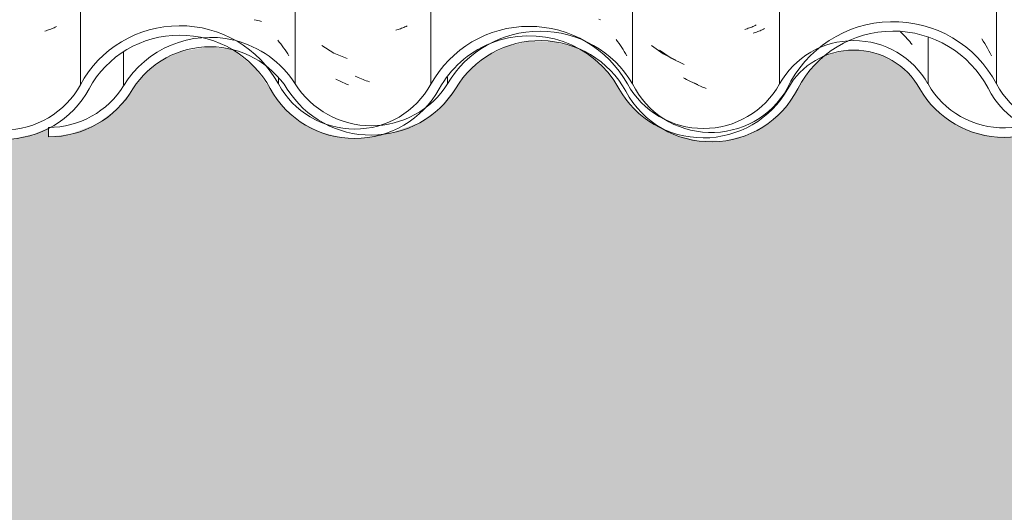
# Model space of a CAD drawing. Header units: metres. Extents: x 10.2 to 107.4, y -18.3 to 5.6.
# Tile 28 of 256: x 13.057 to 13.574, y 2.65 to 2.908. Entities that reach past the tile are written whole.
import ezdxf

# ---------------------------------------------------------------- set-up
doc = ezdxf.new("R2010")
doc.units = ezdxf.units.M
for name, color, linetype, lineweight in [('A-DETL-GENF', 7, 'Continuous', 5), ('A-GLAZ-CWMG', 7, 'Continuous', 5), ('A-WALL', 7, 'Continuous', 5)]:
    doc.layers.add(name, color=color, linetype=linetype, lineweight=lineweight)

# ---------------------------------------------------------------- blocks, each defined once
blk = doc.blocks.new('FP_97-FACHADA 03')
at = {"layer": 'A-GLAZ-CWMG', "color": 9, "true_color": 0xc0c0c0}
for p, q in [((13.07363, 2.90317), (13.07303, 2.90294)), ((13.07423, 2.90341), (13.07363, 2.90317)), ((13.07482, 2.90365), (13.07423, 2.90341)), ((13.07539, 2.90391), (13.07482, 2.90365)), ((13.07596, 2.90418), (13.07539, 2.90391)), ((13.07652, 2.90446), (13.07596, 2.90418)), ((13.07117, 2.90233), (13.07053, 2.90215)), ((13.0718, 2.90252), (13.07117, 2.90233)), ((13.07242, 2.90273), (13.0718, 2.90252)), ((13.07303, 2.90294), (13.07242, 2.90273))]:
    blk.add_line(p, q, dxfattribs=at)
blk = doc.blocks.new('FP_99-FACHADA 03')
at = {"layer": 'A-GLAZ-CWMG', "color": 9, "true_color": 0xc0c0c0}
for p, q in [((13.2564, 2.90314), (13.25578, 2.90293)), ((13.25701, 2.90336), (13.2564, 2.90314)), ((13.25762, 2.90358), (13.25701, 2.90336)), ((13.25821, 2.90382), (13.25762, 2.90358)), ((13.2588, 2.90407), (13.25821, 2.90382)), ((13.25938, 2.90433), (13.2588, 2.90407)), ((13.25995, 2.9046), (13.25938, 2.90433)), ((13.26051, 2.90488), (13.25995, 2.9046)), ((13.25515, 2.90274), (13.25452, 2.90256)), ((13.25578, 2.90293), (13.25515, 2.90274)), ((13.2239, 2.87654), (13.22317, 2.87693)), ((13.22463, 2.87616), (13.2239, 2.87654)), ((13.22537, 2.8758), (13.22463, 2.87616)), ((13.22611, 2.87545), (13.22537, 2.8758)), ((13.22685, 2.87511), (13.22611, 2.87545)), ((13.22759, 2.87479), (13.22685, 2.87511)), ((13.22834, 2.87448), (13.22759, 2.87479)), ((13.22909, 2.87419), (13.22834, 2.87448)), ((13.22983, 2.87391), (13.22909, 2.87419))]:
    blk.add_line(p, q, dxfattribs=at)
blk = doc.blocks.new('FP_101-FACHADA 03')
at = {"layer": 'A-GLAZ-CWMG', "color": 9, "true_color": 0xc0c0c0}
for p, q in [((13.43828, 2.90317), (13.43765, 2.90298)), ((13.43891, 2.90336), (13.43828, 2.90317)), ((13.43953, 2.90357), (13.43891, 2.90336)), ((13.44014, 2.90379), (13.43953, 2.90357)), ((13.44074, 2.90402), (13.44014, 2.90379)), ((13.44134, 2.90426), (13.44074, 2.90402)), ((13.44192, 2.90451), (13.44134, 2.90426)), ((13.4425, 2.90477), (13.44192, 2.90451)), ((13.44307, 2.90504), (13.4425, 2.90477)), ((13.44363, 2.90532), (13.44307, 2.90504)), ((13.38873, 2.89464), (13.39477, 2.89022)), ((13.39477, 2.89022), (13.40152, 2.88697)), ((13.4063, 2.8772), (13.40557, 2.8776)), ((13.40703, 2.87681), (13.4063, 2.8772)), ((13.40777, 2.87644), (13.40703, 2.87681)), ((13.4085, 2.87608), (13.40777, 2.87644)), ((13.40924, 2.87574), (13.4085, 2.87608)), ((13.40999, 2.87541), (13.40924, 2.87574)), ((13.41073, 2.87509), (13.40999, 2.87541)), ((13.41148, 2.87479), (13.41073, 2.87509)), ((13.41223, 2.8745), (13.41148, 2.87479)), ((13.41298, 2.87422), (13.41223, 2.8745))]:
    blk.add_line(p, q, dxfattribs=at)
blk = doc.blocks.new('FP_102-FACHADA 03')
at = {"layer": 'A-GLAZ-CWMG', "color": 9, "true_color": 0xc0c0c0}
for p, q in [((13.51944, 2.90165), (13.52014, 2.90097)), ((13.52014, 2.90097), (13.52084, 2.90028)), ((13.52084, 2.90028), (13.52153, 2.89957)), ((13.52153, 2.89957), (13.52221, 2.89886)), ((13.52221, 2.89886), (13.52288, 2.89812)), ((13.52288, 2.89812), (13.52354, 2.89738)), ((13.52354, 2.89738), (13.52419, 2.89662)), ((13.52419, 2.89662), (13.52483, 2.89586)), ((13.52483, 2.89586), (13.52546, 2.89508))]:
    blk.add_line(p, q, dxfattribs=at)
blk = doc.blocks.new('Rectangular Mullion - Telha Fibrocimento - Ondulada-V91-FACHADA 03')
at = {"layer": 'A-GLAZ-CWMG'}
for p, q in [((13.08911, 2.87402), (13.08911, 3.31052)), ((13.27299, 2.87428), (13.27299, 3.31078)), ((13.45592, 2.87441), (13.45592, 3.31091)), ((13.53379, 2.87441), (13.53379, 2.89891)), ((13.19307, 2.87441), (13.19307, 2.87728))]:
    blk.add_line(p, q, dxfattribs=at)
for centre, major_axis, start_param, end_param in [((13.1412, 2.84657), (0.05902, 0), 0.497168, 2.651943), ((13.32457, 2.84657), (0.05869, 0), 0.500225, 2.643944), ((13.32457, 2.84657), (0.05369, 0), 0.502013, 1.963825), ((13.1412, 2.84657), (0.05402, 0), 0.495792, 2.647005), ((13.32457, 2.84657), (0.05369, 0), 1.97117, 2.643685), ((13.49485, 2.85318), (0.04446, 0), 0.503915, 2.637678), ((13.49485, 2.85318), (0.03946, 0), 0.501216, 2.640377), ((13.04918, 2.89522), (0.05032, 0), 3.622189, 5.79602), ((13.04918, 2.89522), (0.04532, 0), 3.624607, 5.790408), ((13.23307, 2.89569), (0.04542, 0), 3.635147, 5.786308), ((13.41599, 2.8962), (0.0506, 0), 3.643606, 5.776805), ((13.41599, 2.8962), (0.0456, 0), 3.645908, 5.77887), ((13.57371, 2.89674), (0.04586, 0), 3.656214, 5.798286), ((13.23307, 2.89569), (0.05042, 0), 3.63698, 5.786507), ((13.57371, 2.89674), (0.05086, 0), 3.657256, 5.767522)]:
    blk.add_ellipse(centre, major_axis=major_axis, ratio=0.988936, start_param=start_param, end_param=end_param, dxfattribs=at)
for name in ['FP_102-FACHADA 03', 'FP_97-FACHADA 03', 'FP_99-FACHADA 03', 'FP_101-FACHADA 03']:
    blk.add_blockref(name, (0, 0), dxfattribs=at)
blk = doc.blocks.new('FP_105-FACHADA 03')
at = {"layer": 'A-GLAZ-CWMG', "color": 9, "true_color": 0xc0c0c0}
for p, q in [((13.18033, 2.90809), (13.18128, 2.90789)), ((13.18128, 2.90789), (13.18222, 2.90768)), ((13.18222, 2.90768), (13.18315, 2.90745)), ((13.18315, 2.90745), (13.18407, 2.9072)), ((13.1927, 2.89736), (13.19348, 2.89638)), ((13.19348, 2.89638), (13.19425, 2.89539)), ((13.19425, 2.89539), (13.195, 2.89439)), ((13.195, 2.89439), (13.19574, 2.89337)), ((13.19574, 2.89337), (13.19647, 2.89234)), ((13.19647, 2.89234), (13.19718, 2.89129)), ((13.19718, 2.89129), (13.19787, 2.89023)), ((13.19787, 2.89023), (13.19855, 2.88915))]:
    blk.add_line(p, q, dxfattribs=at)
blk = doc.blocks.new('FP_106-FACHADA 03')
at = {"layer": 'A-GLAZ-CWMG', "color": 9, "true_color": 0xc0c0c0}
for p, q in [((13.21582, 2.89455), (13.22216, 2.89052)), ((13.22216, 2.89052), (13.22912, 2.88768)), ((13.23408, 2.87814), (13.23326, 2.87853)), ((13.23491, 2.87776), (13.23408, 2.87814)), ((13.23574, 2.87739), (13.23491, 2.87776)), ((13.23657, 2.87704), (13.23574, 2.87739)), ((13.2374, 2.87671), (13.23657, 2.87704)), ((13.23824, 2.87639), (13.2374, 2.87671)), ((13.23907, 2.87609), (13.23824, 2.87639)), ((13.23991, 2.87581), (13.23907, 2.87609)), ((13.24075, 2.87554), (13.23991, 2.87581))]:
    blk.add_line(p, q, dxfattribs=at)
blk = doc.blocks.new('FP_107-FACHADA 03')
at = {"layer": 'A-GLAZ-CWMG', "color": 9, "true_color": 0xc0c0c0}
for p, q in [((13.3611, 2.90834), (13.36198, 2.90804)), ((13.37021, 2.89771), (13.37096, 2.89669)), ((13.37096, 2.89669), (13.37169, 2.89566)), ((13.37169, 2.89566), (13.3724, 2.89462)), ((13.3724, 2.89462), (13.3731, 2.89357)), ((13.3731, 2.89357), (13.37379, 2.8925)), ((13.37379, 2.8925), (13.37446, 2.89142)), ((13.37446, 2.89142), (13.37511, 2.89033)), ((13.37511, 2.89033), (13.37575, 2.88923))]:
    blk.add_line(p, q, dxfattribs=at)
blk = doc.blocks.new('FP_108-FACHADA 03')
at = {"layer": 'A-GLAZ-CWMG', "color": 9, "true_color": 0xc0c0c0}
for p, q in [((13.44743, 2.90311), (13.44686, 2.90284)), ((13.44798, 2.9034), (13.44743, 2.90311)), ((13.44266, 2.90121), (13.44202, 2.90102)), ((13.44328, 2.90141), (13.44266, 2.90121)), ((13.4439, 2.90162), (13.44328, 2.90141)), ((13.44451, 2.90184), (13.4439, 2.90162)), ((13.44511, 2.90208), (13.44451, 2.90184)), ((13.4457, 2.90232), (13.44511, 2.90208)), ((13.44628, 2.90257), (13.4457, 2.90232)), ((13.44686, 2.90284), (13.44628, 2.90257)), ((13.39299, 2.8922), (13.39909, 2.88786)), ((13.39909, 2.88786), (13.40588, 2.88469)), ((13.41069, 2.87497), (13.40996, 2.87536)), ((13.41142, 2.87459), (13.41069, 2.87497)), ((13.41216, 2.87423), (13.41142, 2.87459)), ((13.4129, 2.87388), (13.41216, 2.87423)), ((13.41364, 2.87354), (13.4129, 2.87388)), ((13.41439, 2.87322), (13.41364, 2.87354)), ((13.41513, 2.87291), (13.41439, 2.87322)), ((13.41588, 2.87261), (13.41513, 2.87291)), ((13.41663, 2.87233), (13.41588, 2.87261)), ((13.41738, 2.87206), (13.41663, 2.87233))]:
    blk.add_line(p, q, dxfattribs=at)
blk = doc.blocks.new('FP_109-FACHADA 03')
at = {"layer": 'A-GLAZ-CWMG', "color": 9, "true_color": 0xc0c0c0}
for p, q in [((13.56201, 2.89806), (13.5628, 2.89685)), ((13.5628, 2.89685), (13.56356, 2.89561)), ((13.56356, 2.89561), (13.56431, 2.89437)), ((13.56431, 2.89437), (13.56504, 2.89311)), ((13.56504, 2.89311), (13.56575, 2.89183)), ((13.56575, 2.89183), (13.56645, 2.89055)), ((13.56645, 2.89055), (13.56712, 2.88924))]:
    blk.add_line(p, q, dxfattribs=at)
blk = doc.blocks.new('Rectangular Mullion - Telha Fibrocimento - Ondulada-V104-FACHADA 03')
at = {"layer": 'A-GLAZ-CWMG'}
for p, q in [((13.20184, 2.87441), (13.20184, 3.31091)), ((13.37879, 2.87441), (13.37879, 3.31091)), ((13.56977, 2.87441), (13.56977, 3.31091)), ((13.11182, 2.87353), (13.11182, 2.89126)), ((13.28169, 2.87441), (13.28169, 2.87792)), ((13.07242, 2.85165), (13.07242, 2.84671))]:
    blk.add_line(p, q, dxfattribs=at)
for centre, major_axis, start_param, end_param in [((13.51545, 2.84657), (0.06118, 0), 0.478163, 2.708177), ((13.15711, 2.84657), (0.05286, 0), 1.33346, 2.599777), ((13.33024, 2.84657), (0.05612, 0), 0.525465, 2.616128), ((13.51545, 2.84657), (0.05618, 0), 0.479897, 2.667558), ((13.15711, 2.84657), (0.04788, 0), 0.560893, 2.57643), ((13.15711, 2.84657), (0.05286, 0), 0.561652, 1.325949), ((13.33024, 2.84657), (0.05114, 0), 0.49447, 2.616374), ((13.07242, 2.89728), (0.04614, 0), 4.712389, 5.735618), ((13.24177, 2.89908), (0.04708, 0), 3.700093, 5.724685), ((13.42001, 2.89435), (0.04589, 0), 3.596619, 5.767598), ((13.6099, 2.89522), (0.05032, 0), 3.622189, 5.79602), ((13.6099, 2.89522), (0.04532, 0), 3.624607, 5.790408), ((13.07242, 2.89728), (0.05114, 0), 4.712389, 5.75804), ((13.24177, 2.89908), (0.05205, 0), 3.701092, 5.7276), ((13.42001, 2.89435), (0.0508, 0), 3.634676, 5.820528)]:
    blk.add_ellipse(centre, major_axis=major_axis, ratio=0.988936, start_param=start_param, end_param=end_param, dxfattribs=at)
for name in ['FP_109-FACHADA 03', 'FP_108-FACHADA 03', 'FP_106-FACHADA 03', 'FP_105-FACHADA 03', 'FP_107-FACHADA 03']:
    blk.add_blockref(name, (0, 0), dxfattribs=at)

msp = doc.modelspace()

# ---------------------------------------------------------------- hatches: boundary and pattern name
at = {"layer": 'A-DETL-GENF', "true_color": 0xdbcc9e}
h = msp.add_hatch(color=9, dxfattribs=at)
h.paths.add_polyline_path([(15.48304, 2.62), (18.23504, 2.62), (18.23504, 2.68), (11.23504, 2.68), (11.23504, 2.62), (15.47004, 2.62)])
h.paths.add_polyline_path([(11.43286, 4.62375), (14.27494, 4.62375), (14.27494, 4.80375), (14.11994, 4.80375), (14.11974, 4.71375), (11.33555, 4.71375), (11.33555, 4.62375), (11.39004, 4.62375)])
at = {"layer": 'A-WALL', "true_color": 0xdbcc9e}
msp.add_hatch(color=9, dxfattribs=at).paths.add_polyline_path([(11.39004, 2.68), (15.31504, 2.68), (15.31504, 2.75268), (15.30757, 2.75171), (15.30757, 2.89921), (15.3001, 2.89921), (15.3001, 2.87193), (15.29306, 2.86244), (15.28212, 2.8539), (15.27258, 2.84932), (15.2618, 2.84678), (15.2499, 2.84678), (15.23833, 2.84951), (15.22772, 2.85483), (15.21864, 2.86244), (15.20617, 2.87946), (15.19909, 2.88552), (15.19077, 2.88975), (15.18167, 2.89193), (15.17174, 2.89179), (15.16151, 2.88888), (15.1549, 2.88552), (15.14782, 2.87946), (15.13539, 2.86233), (15.1249, 2.85392), (15.11401, 2.84886), (15.10353, 2.8465), (15.09204, 2.84652), (15.08042, 2.84933), (15.06978, 2.85475), (15.06074, 2.8625), (15.04636, 2.88237), (15.03671, 2.89061), (15.02537, 2.89636), (15.01297, 2.89921), (14.99994, 2.89921), (14.98599, 2.89533), (14.97653, 2.89049), (14.96691, 2.88221), (14.95259, 2.86224), (14.9419, 2.8536), (14.93108, 2.84856), (14.92055, 2.84618), (14.90917, 2.84619), (14.89689, 2.84932), (14.88684, 2.85448), (14.87779, 2.86228), (14.86342, 2.88239), (14.85371, 2.89076), (14.84227, 2.89661), (14.82975, 2.89921), (14.81521, 2.89921), (14.80239, 2.89558), (14.79292, 2.89072), (14.78321, 2.88234), (14.76886, 2.86209), (14.75791, 2.85322), (14.74712, 2.84819), (14.73655, 2.84581), (14.7251, 2.84585), (14.71116, 2.84916), (14.70109, 2.84678), (14.68919, 2.84678), (14.67762, 2.84951), (14.667, 2.85483), (14.65793, 2.86244), (14.64545, 2.87946), (14.63837, 2.88552), (14.63005, 2.88975), (14.62096, 2.89193), (14.61102, 2.89179), (14.60142, 2.8892), (14.59419, 2.88257), (14.58011, 2.86178), (14.57105, 2.85353), (14.56026, 2.84769), (14.54836, 2.84458), (14.53454, 2.84474), (14.5239, 2.84722), (14.50907, 2.85475), (14.50002, 2.8625), (14.48565, 2.88237), (14.476, 2.89061), (14.46951, 2.8939), (14.45846, 2.8967), (14.44561, 2.8967), (14.4347, 2.89428), (14.42365, 2.88884), (14.41463, 2.88145), (14.39913, 2.86184), (14.38854, 2.85412), (14.37408, 2.84899), (14.36534, 2.84735), (14.35984, 2.84618), (14.34846, 2.84619), (14.33617, 2.84932), (14.32613, 2.85448), (14.31707, 2.86228), (14.30174, 2.88322), (14.29135, 2.8916), (14.28805, 2.89272), (14.27801, 2.89385), (14.26471, 2.89168), (14.25551, 2.88809), (14.24577, 2.8811), (14.22997, 2.86148), (14.21857, 2.85314), (14.20553, 2.84823), (14.19385, 2.84671), (14.19385, 2.8515), (14.18641, 2.84819), (14.17583, 2.84581), (14.16439, 2.84585), (14.15115, 2.84932), (14.14037, 2.84678), (14.12847, 2.84678), (14.1169, 2.84951), (14.10629, 2.85483), (14.09721, 2.86244), (14.08474, 2.87946), (14.07766, 2.88552), (14.06934, 2.88975), (14.06024, 2.89193), (14.05031, 2.89179), (14.04071, 2.8892), (14.03347, 2.88257), (14.0194, 2.86178), (14.01034, 2.85353), (13.99954, 2.84769), (13.98764, 2.84458), (13.97382, 2.84474), (13.96319, 2.84722), (13.94836, 2.85475), (13.93908, 2.86281), (13.92493, 2.88237), (13.91528, 2.89061), (13.90736, 2.89426), (13.89775, 2.8967), (13.88489, 2.8967), (13.87398, 2.89428), (13.86294, 2.88884), (13.85392, 2.88145), (13.83841, 2.86184), (13.82754, 2.85401), (13.81337, 2.84899), (13.80463, 2.84735), (13.79912, 2.84618), (13.78775, 2.84619), (13.77546, 2.84932), (13.76541, 2.85448), (13.75636, 2.86228), (13.74103, 2.88322), (13.73063, 2.8916), (13.7288, 2.89254), (13.71701, 2.89381), (13.70399, 2.89168), (13.69479, 2.88809), (13.68505, 2.8811), (13.66847, 2.86089), (13.65789, 2.85315), (13.64481, 2.84823), (13.63314, 2.84671), (13.63314, 2.8515), (13.6257, 2.84819), (13.61512, 2.84581), (13.60367, 2.84585), (13.59044, 2.84932), (13.57966, 2.84678), (13.56776, 2.84678), (13.55619, 2.84951), (13.54557, 2.85483), (13.5365, 2.86244), (13.52402, 2.87946), (13.51694, 2.88552), (13.50862, 2.88975), (13.49953, 2.89193), (13.48959, 2.89179), (13.47999, 2.8892), (13.47276, 2.88257), (13.45868, 2.86178), (13.44963, 2.85353), (13.43883, 2.84769), (13.42693, 2.84458), (13.41311, 2.84474), (13.40247, 2.84722), (13.38764, 2.85475), (13.37859, 2.8625), (13.36422, 2.88237), (13.35457, 2.89061), (13.34809, 2.8939), (13.33632, 2.89671), (13.32418, 2.8967), (13.31327, 2.89428), (13.30223, 2.88884), (13.2932, 2.88145), (13.2777, 2.86184), (13.26683, 2.85401), (13.25265, 2.84899), (13.24392, 2.84735), (13.23841, 2.84618), (13.22703, 2.84619), (13.21474, 2.84932), (13.2047, 2.85448), (13.19564, 2.86228), (13.18032, 2.88322), (13.16992, 2.8916), (13.16808, 2.89254), (13.15658, 2.89385), (13.14328, 2.89168), (13.13408, 2.88809), (13.12434, 2.8811), (13.10776, 2.86089), (13.09715, 2.85314), (13.0841, 2.84823), (13.07242, 2.84671), (13.07242, 2.8515), (13.06498, 2.84819), (13.0544, 2.84581), (13.04296, 2.84585), (13.02972, 2.84932), (13.01895, 2.84678), (13.00705, 2.84678), (12.99547, 2.84951), (12.98486, 2.85483), (12.97578, 2.86244), (12.96331, 2.87946), (12.95563, 2.88582), (12.94791, 2.88975), (12.93882, 2.89193), (12.92888, 2.89179), (12.91928, 2.8892), (12.91204, 2.88257), (12.89797, 2.86178), (12.88891, 2.85353), (12.87812, 2.84769), (12.86621, 2.84458), (12.8524, 2.84474), (12.84176, 2.84722), (12.82693, 2.85475), (12.81788, 2.8625), (12.8035, 2.88237), (12.79385, 2.89061), (12.78737, 2.8939), (12.77632, 2.8967), (12.76347, 2.8967), (12.75255, 2.89428), (12.74151, 2.88884), (12.73249, 2.88145), (12.71698, 2.86184), (12.7064, 2.85412), (12.69194, 2.84899), (12.6832, 2.84735), (12.67769, 2.84618), (12.66632, 2.84619), (12.65403, 2.84932), (12.64398, 2.85448), (12.63493, 2.86228), (12.6196, 2.88322), (12.60921, 2.8916), (12.60737, 2.89254), (12.59587, 2.89385), (12.58257, 2.89168), (12.57336, 2.88809), (12.56363, 2.8811), (12.54704, 2.86089), (12.53643, 2.85314), (12.52339, 2.84823), (12.51171, 2.84671), (12.51149, 2.85138), (12.50427, 2.84819), (12.49369, 2.84581), (12.48224, 2.84585), (12.46901, 2.84932), (12.45823, 2.84678), (12.44633, 2.84678), (12.43476, 2.84951), (12.42414, 2.85483), (12.41507, 2.86244), (12.40259, 2.87946), (12.39552, 2.88552), (12.3872, 2.88975), (12.3781, 2.89193), (12.36816, 2.89179), (12.35856, 2.8892), (12.35133, 2.88257), (12.33725, 2.86178), (12.3282, 2.85353), (12.3174, 2.84769), (12.3055, 2.84458), (12.29168, 2.84474), (12.28104, 2.84722), (12.26621, 2.85475), (12.25716, 2.8625), (12.24279, 2.88237), (12.23314, 2.89061), (12.22666, 2.8939), (12.21561, 2.8967), (12.20275, 2.8967), (12.19184, 2.89428), (12.1808, 2.88884), (12.17178, 2.88145), (12.15627, 2.86184), (12.1454, 2.85401), (12.13123, 2.84899), (12.12249, 2.84735), (12.11698, 2.84618), (12.1056, 2.84619), (12.09331, 2.84932), (12.08327, 2.85448), (12.07422, 2.86228), (12.05889, 2.88322), (12.05014, 2.89076), (12.04666, 2.89254), (12.03515, 2.89385), (12.02185, 2.89168), (12.01265, 2.88809), (12.00291, 2.8811), (11.98633, 2.86089), (11.97575, 2.85315), (11.96267, 2.84823), (11.951, 2.84671), (11.951, 2.8515), (11.94355, 2.84819), (11.93298, 2.84581), (11.92153, 2.84585), (11.90868, 2.84932), (11.89905, 2.85436), (11.89, 2.86233), (11.87543, 2.88333), (11.86525, 2.89227), (11.85319, 2.89853), (11.85037, 2.89921), (11.81633, 2.89921), (11.81312, 2.89842), (11.8011, 2.89209), (11.79097, 2.88308), (11.77654, 2.86178), (11.76748, 2.85353), (11.75669, 2.84769), (11.74479, 2.84458), (11.73097, 2.84474), (11.72033, 2.84722), (11.70952, 2.85266), (11.70021, 2.86063), (11.6862, 2.88031), (11.67595, 2.88882), (11.66654, 2.89374), (11.65489, 2.8967), (11.64204, 2.8967), (11.63001, 2.89374), (11.62008, 2.88884), (11.61106, 2.88145), (11.59556, 2.86184), (11.58469, 2.85401), (11.57141, 2.8491), (11.55962, 2.84762), (11.54642, 2.84932), (11.53275, 2.85526), (11.52384, 2.8617), (11.50788, 2.88096), (11.49631, 2.88873), (11.48661, 2.89245), (11.47444, 2.89385), (11.46114, 2.89168), (11.45193, 2.88809), (11.4422, 2.8811), (11.4264, 2.86148), (11.415, 2.85314), (11.40196, 2.84823), (11.39028, 2.84671), (11.39004, 2.71024)])

# ---------------------------------------------------------------- block references
at = {"layer": 'A-GLAZ-CWMG'}
for name in ['Rectangular Mullion - Telha Fibrocimento - Ondulada-V91-FACHADA 03', 'Rectangular Mullion - Telha Fibrocimento - Ondulada-V104-FACHADA 03']:
    msp.add_blockref(name, (0, 0), dxfattribs=at)

doc.saveas('drawing.dxf')
